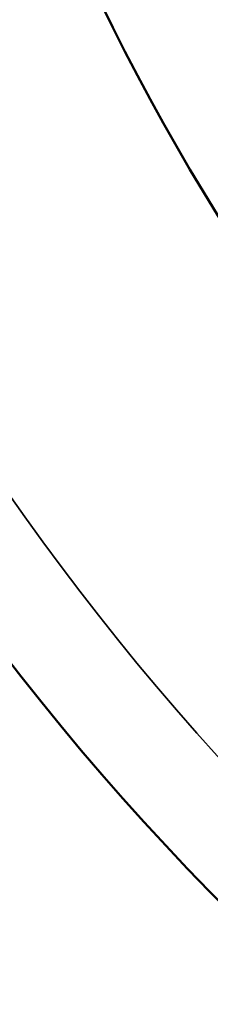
# Model space of a CAD drawing. Header units: inches. Extents: x 0 to 136, y 2 to 86.
# Tile 19 of 160: x 63.3656 to 63.4076, y 38.2057 to 38.4226. Entities that reach past the tile are written whole.
import ezdxf

# ---------------------------------------------------------------- set-up
doc = ezdxf.new("R2010")
doc.units = ezdxf.units.IN
doc.header["$LTSCALE"] = 4
doc.header["$MEASUREMENT"] = 0
doc.layers.add('Visible (ANSI)', color=7, linetype='Continuous', lineweight=50)
doc.layers.add('Visible Narrow (ANSI)', color=7, linetype='Continuous', lineweight=35)

msp = doc.modelspace()

# ---------------------------------------------------------------- linework, layer by layer
at = {"layer": 'Visible (ANSI)'}
for radius in [0.585, 0.491, 0.42951, 0.42]:
    msp.add_circle((63.8261, 38.63914), radius, dxfattribs=at)
at = {"layer": 'Visible Narrow (ANSI)'}
msp.add_circle((63.8261, 38.63914), 0.56325, dxfattribs=at)

doc.saveas('drawing.dxf')
